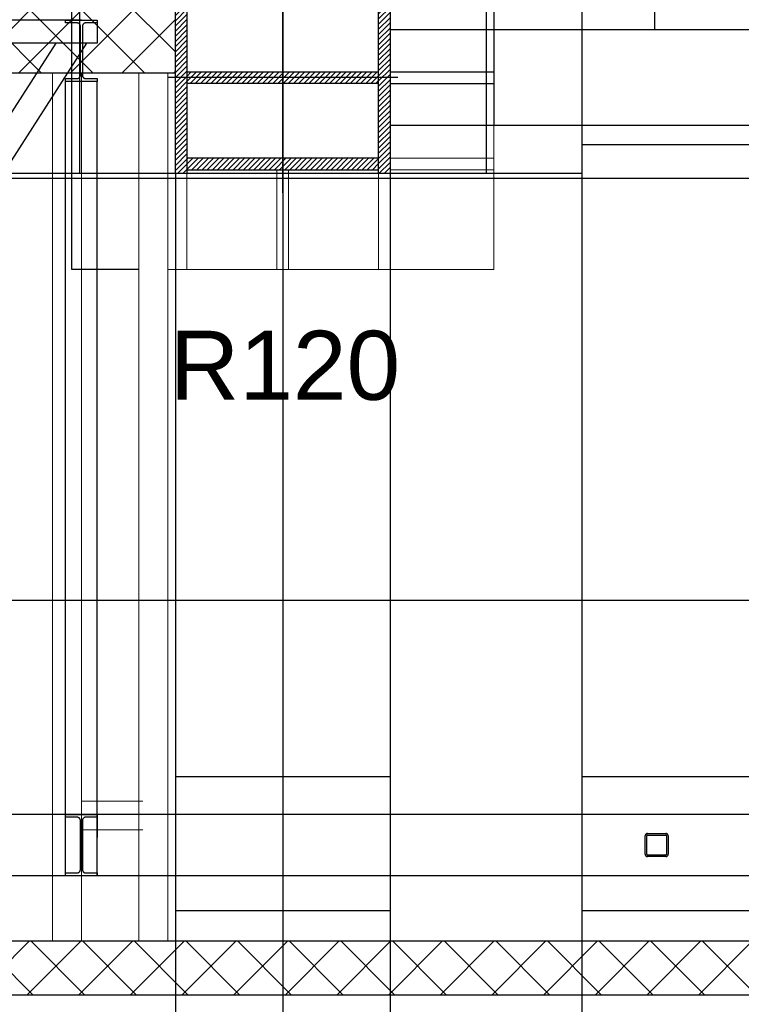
# Model space of a CAD drawing. Header units: centimetres. Extents: x -149939 to 48626, y -46000 to 152985.
# Tile 200 of 256: x -35226 to -33344, y 74585 to 77151. Entities that reach past the tile are written whole.
import ezdxf
from ezdxf import colors
from ezdxf.entities.mleader import LeaderData, LeaderLine
from ezdxf.math import Vec2, Vec3

# ---------------------------------------------------------------- set-up
doc = ezdxf.new("R2010")
doc.units = ezdxf.units.CM
doc.header["$LTSCALE"] = 50
for name, pattern in [('Kondygnacja  -0_5$0$HIDDEN', [9.525, 6.35, -3.175]), ('Kondygnacja  -0_5$0$HIDDEN2', [4.7625, 3.175, -1.5875]), ('Osie rzutów$0$DASHDOT2', [12.7, 6.35, -3.175, 0, -3.175])]:
    doc.linetypes.add(name, pattern=pattern)
for name, color, linetype in [('bgde-nawiewEXP', 7, 'Continuous'), ('Kondygnacja  -0_5$0$ARCH_GK', 8, 'Continuous'), ('Kondygnacja  -0_5$0$ARCH_INFO_ODPORNOŚĆ OGNIOWA', 8, 'Continuous'), ('Kondygnacja  -0_5$0$ARCH_KONSTR_POWYŻEJ RZUTU', 8, 'Kondygnacja  -0_5$0$HIDDEN'), ('Kondygnacja  -0_5$0$ARCH_KONSTR_POWYŻEJ RZUTU_IST', 8, 'Kondygnacja  -0_5$0$HIDDEN2'), ('Kondygnacja  -0_5$0$ARCH_KONSTRUKCJA_NIEWIDOCZNA', 8, 'Continuous'), ('Kondygnacja  -0_5$0$ARCH_MUROWANE', 8, 'Continuous'), ('Kondygnacja  -0_5$0$ARCH_MUROWANE_IST', 8, 'Continuous'), ('Kondygnacja  -0_5$0$ARCH_SŁUPY', 8, 'Continuous'), ('Kondygnacja  -0_5$0$ARCH_ŻELBET_IST', 8, 'Continuous'), ('Osie rzutów$0$ARCH_INFO_OSIE_IST', 8, 'Osie rzutów$0$DASHDOT2'), ('Osie rzutów$0$ARCH_INFO_OSIE_OPISY_IST', 8, 'Continuous')]:
    doc.layers.add(name, color=color, linetype=linetype)
doc.layers.add('Kondygnacja  -0_5$0$ARCH_WIDOK', color=8, linetype='Continuous', lineweight=13)
doc.layers.add('RFCU', color=6, linetype='Continuous', lineweight=30)
doc.styles.add('Kondygnacja  -0_5$0$Arial', font='ARIAL.TTF')
pattern_1 = [(45, (-121140, -45000), (-67.35192, 67.35192), []), (135, (-121140, -45000), (-67.35192, -67.35192), [])]
pattern_2 = [(45, (-46513.117, 44630.142), (-6.735192, 6.735192), [])]

# ---------------------------------------------------------------- blocks, each defined once
blk = doc.blocks.new('Osie rzutów')
at = {"layer": 'Osie rzutów$0$ARCH_INFO_OSIE_IST', "ltscale": 10}
for p, q in [((8660, 12510), (8660, 4623.26)), ((8660, 12170), (8660, 12230)), ((4436.04, 12200), (13655, 12200)), ((8690, 12200), (8630, 12200))]:
    blk.add_line(p, q, dxfattribs=at)
blk = doc.blocks.new('Kondygnacja  -0_5$0$konstrukcja istniejąca -0.5')
at = {"layer": 'Kondygnacja  -0_5$0$ARCH_KONSTR_POWYŻEJ RZUTU_IST', "ltscale": 10}
for p, q in [((9781.55, 12182.5), (8738, 12182.5)), ((8632, 12175), (8632, 11025))]:
    blk.add_line(p, q, dxfattribs=at)
for points in [[(8738, 12175), (8582, 12175), (8582, 12225), (8738, 12225), (8738, 12175)], [(8688, 12175), (8688, 11025)], [(8738, 12175), (8738, 11025)], [(8632, 12017.89), (8688, 12017.89)], [(8738, 12017.89), (9782, 12017.89)], [(8688, 11982.89), (8632, 11982.89)], [(9782, 11982.89), (8738, 11982.89)]]:
    blk.add_lwpolyline(points, dxfattribs=at)
at = {"layer": 'Kondygnacja  -0_5$0$ARCH_KONSTR_POWYŻEJ RZUTU_IST', "ltscale": 10, "elevation": 0}
for points in [[(8607, 12225), (8607, 12175)], [(8713, 12225), (8713, 12175)]]:
    blk.add_lwpolyline(points, dxfattribs=at)
blk = doc.blocks.new('Kondygnacja  -0_5$0$wzmocnienie pod bramę -1')
at = {"layer": 'Kondygnacja  -0_5$0$ARCH_KONSTR_POWYŻEJ RZUTU', "ltscale": 5}
for p, q in [((22050.65, 9272.22), (20954.65, 9272.22)), ((22054.75, 9272.22), (22054.75, 9266.22)), ((22054.75, 9266.22), (20953.55, 9266.22)), ((22044, 9266.22), (21909.91, 9057.52, 0)), ((22052.01, 9266.22), (21917.92, 9057.52, 0)), ((22046.55, 9049.22, 0), (22046.55, 9256.22)), ((22054.75, 9049.22, 0), (22054.75, 9256.22)), ((23254.65, 9065.22, 0), (20950.65, 9065.22, 0)), ((22054.75, 9065.22, 0), (22054.75, 9059.22, 0)), ((23254.65, 9049.22, 0), (20950.65, 9049.22, 0))]:
    blk.add_line(p, q, dxfattribs=at)
blk.add_lwpolyline([(22046.55, 9272.22), (22054.75, 9272.22), (22054.75, 9271.48), (22054.75, 9271.48), (22051.8, 9271.48, 0.414214), (22050.9, 9270.58), (22050.9, 9257.86, 0.414214), (22051.8, 9256.96), (22054.75, 9256.96), (22054.75, 9256.22), (22046.55, 9256.22), (22046.55, 9256.96), (22049.5, 9256.96, 0.414214), (22050.4, 9257.86), (22050.4, 9270.58, 0.414214), (22049.5, 9271.48), (22046.55, 9271.48)], format="xyb", close=True, dxfattribs=at)
at = {"layer": 'Kondygnacja  -0_5$0$ARCH_KONSTR_POWYŻEJ RZUTU', "ltscale": 5, "elevation": 0}
for points in [[(22046.55, 9065.22), (22054.75, 9065.22), (22054.75, 9064.48), (22054.75, 9064.48), (22051.8, 9064.48, 0.414214), (22050.9, 9063.58), (22050.9, 9050.86, 0.414214), (22051.8, 9049.96), (22054.75, 9049.96), (22054.75, 9049.22), (22046.55, 9049.22), (22046.55, 9049.96), (22049.5, 9049.96, 0.414214), (22050.4, 9050.86), (22050.4, 9063.58, 0.414214), (22049.5, 9064.48), (22046.55, 9064.48)], [(22198.25, 9054.22, -0.414214), (22197.65, 9054.82), (22197.65, 9059.62, -0.414214), (22198.25, 9060.22), (22203.05, 9060.22, -0.414214), (22203.65, 9059.62), (22203.65, 9054.82, -0.414214), (22203.05, 9054.22)], [(22198.25, 9054.62, -0.414214), (22198.05, 9054.82), (22198.05, 9059.62, -0.414214), (22198.25, 9059.82), (22203.05, 9059.82, -0.414214), (22203.25, 9059.62), (22203.25, 9054.82, -0.414214), (22203.05, 9054.62)]]:
    blk.add_lwpolyline(points, format="xyb", close=True, dxfattribs=at)

msp = doc.modelspace()

# ---------------------------------------------------------------- hatches: boundary and pattern name
at = {"layer": 'Kondygnacja  -0_5$0$ARCH_GK', "linetype": 'Continuous'}
h = msp.add_hatch(dxfattribs=at)
h.set_pattern_fill('ANSI37', color=256, scale=30, style=0)
h.set_pattern_definition(pattern_1)
h.paths.add_polyline_path([(-58940, 74750), (-58940, 74610), (-56430, 74610), (-56355, 74644.167), (-56355, 74750)], flags=0)
h.paths.add_polyline_path([(-56355, 74750), (-56355, 74644.167), (-56280, 74610), (-9802.153, 74610), (-9744.163, 74750)], flags=0)
at = {"layer": 'Kondygnacja  -0_5$0$ARCH_MUROWANE', "linetype": 'Continuous'}
h = msp.add_hatch(dxfattribs=at)
h.set_pattern_fill('ANSI37', color=256, scale=30, style=0)
h.set_pattern_definition(pattern_1)
h.paths.add_polyline_path([(-35065, 77212.5), (-35102.5, 77152.083), (-35102.5, 77012.5), (-34820, 77012.5), (-34820, 77212.5)], flags=0)
h.paths.add_polyline_path([(-46260, 77212.5), (-46260, 77012.5), (-45977.5, 77012.5), (-45977.5, 77152.083), (-46015, 77212.5)], flags=0)
h.paths.add_polyline_path([(-45940, 77212.5), (-45977.5, 77152.083), (-45977.5, 77012.5), (-35102.5, 77012.5), (-35102.5, 77152.083), (-35140, 77212.5)], flags=0)
at = {"layer": 'Kondygnacja  -0_5$0$ARCH_SŁUPY'}
h = msp.add_hatch(dxfattribs=at)
h.set_pattern_fill('ANSI31', color=256, scale=3, style=0)
h.set_pattern_definition(pattern_2)
h.paths.add_polyline_path([(-34820, 77250), (-34820, 76750), (-34790, 76750), (-34790, 77250)])
h = msp.add_hatch(dxfattribs=at)
h.set_pattern_fill('ANSI31', color=256, scale=3, style=0)
h.set_pattern_definition(pattern_2)
h.paths.add_polyline_path([(-34290, 76750), (-34260, 76750), (-34260, 77250), (-34290, 77250)])
h = msp.add_hatch(dxfattribs=at)
h.set_pattern_fill('ANSI31', color=256, scale=3, style=0)
h.set_pattern_definition(pattern_2)
h.paths.add_polyline_path([(-34290, 76985), (-34290, 77015), (-34790, 77015), (-34790, 76985)])
h = msp.add_hatch(dxfattribs=at)
h.set_pattern_fill('ANSI31', color=256, scale=3, style=0)
h.set_pattern_definition(pattern_2)
h.paths.add_polyline_path([(-34290, 76760), (-34290, 76790), (-34790, 76790), (-34790, 76760)])

# ---------------------------------------------------------------- linework, layer by layer
at = {"layer": 'bgde-nawiewEXP', "linetype": 'Continuous'}
for points in [[(-47451.11, 75638.178), (-47326.11, 75638.178), (-47326.11, 76738.178), (-24462.434, 76738.178)], [(-38683.507, 75638.178), (-10227.721, 75638.178), (-10227.721, 76738.178), (-24162.434, 76738.178)]]:
    msp.add_lwpolyline(points, dxfattribs=at)
at = {"layer": 'Kondygnacja  -0_5$0$ARCH_GK', "linetype": 'Continuous'}
for p, q in [((-58940, 74750), (-9744.163, 74750)), ((-56280, 74610), (-9802.153, 74610))]:
    msp.add_line(p, q, dxfattribs=at)
at = {"layer": 'Kondygnacja  -0_5$0$ARCH_KONSTRUKCJA_NIEWIDOCZNA'}
for points in [[(-34915, 76500), (-35090, 76500), (-35090, 77500), (-33990, 77500), (-33990, 76875)], [(-34260, 77015), (-33990, 77015)], [(-34260, 76985), (-33990, 76985)]]:
    msp.add_lwpolyline(points, dxfattribs=at)
at = {"layer": 'Kondygnacja  -0_5$0$ARCH_MUROWANE', "linetype": 'Continuous'}
for p, q in [((-34820, 77012.5), (-34820, 77212.5)), ((-46260, 77012.5), (-34820, 77012.5))]:
    msp.add_line(p, q, dxfattribs=at)
at = {"layer": 'Kondygnacja  -0_5$0$ARCH_MUROWANE_IST', "ltscale": 4}
msp.add_lwpolyline([(-33570, 77125), (-33570, 77405), (-34060, 77405), (-34060, 78605), (-34190, 78605)], dxfattribs=at)
at = {"layer": 'Kondygnacja  -0_5$0$ARCH_SŁUPY'}
for p, q in [((-34790, 77015), (-34290, 77015)), ((-34290, 76985), (-34790, 76985))]:
    msp.add_line(p, q, dxfattribs=at)
for points in [[(-34820, 77250), (-34790, 77250), (-34790, 76750), (-34820, 76750)], [(-34290, 77250), (-34260, 77250), (-34260, 76750), (-34290, 76750)]]:
    msp.add_lwpolyline(points, close=True, dxfattribs=at)
for points in [[(-34290, 76790), (-34790, 76790)], [(-34790, 76760), (-34290, 76760)]]:
    msp.add_lwpolyline(points, dxfattribs=at)
at = {"layer": 'Kondygnacja  -0_5$0$ARCH_WIDOK'}
for points in [[(-35140, 77012.5), (-35140, 74750)], [(-35065, 77012.5), (-35065, 74750)], [(-34915, 77012.5), (-34915, 74750)], [(-34840, 77012.5), (-34840, 74750)], [(-33990, 76875), (-33990, 76500), (-34840, 76500)], [(-34260, 76790), (-33990, 76790)], [(-34555, 76760), (-34555, 76500)], [(-34525.06, 76760), (-34525.06, 76500)], [(-34260, 76760), (-33990, 76760)], [(-34820, 76750), (-34820, 76500)], [(-34790, 76750), (-34790, 76500)], [(-34290, 76750), (-34290, 76500)], [(-34260, 76750), (-34260, 76500)], [(-35065, 75114.606), (-34905, 75114.606)], [(-35065, 75039.606), (-34905, 75039.606)]]:
    msp.add_lwpolyline(points, dxfattribs=at)
at = {"layer": 'Kondygnacja  -0_5$0$ARCH_ŻELBET_IST', "ltscale": 4}
for p, q in [((-22820, 77125), (-34260, 77125)), ((-28740, 76875), (-34260, 76875))]:
    msp.add_line(p, q, dxfattribs=at)

# ---------------------------------------------------------------- block references
at = {"layer": 'Kondygnacja  -0_5$0$ARCH_KONSTR_POWYŻEJ RZUTU', "xscale": 10, "yscale": 10, "zscale": 10}
for name, p in [('Kondygnacja  -0_5$0$konstrukcja istniejąca -0.5', (-121140, -45000)), ('Kondygnacja  -0_5$0$wzmocnienie pod bramę -1', (-255571.532, -15572.227))]:
    msp.add_blockref(name, p, dxfattribs=at)
at = {"layer": 'Osie rzutów$0$ARCH_INFO_OSIE_OPISY_IST', "color": 30, "xscale": 10, "yscale": 10, "zscale": 10}
msp.add_blockref('Osie rzutów', (-121140, -45000), dxfattribs=at)

# ---------------------------------------------------------------- texts
at = {"layer": 'Kondygnacja  -0_5$0$ARCH_INFO_ODPORNOŚĆ OGNIOWA', "insert": (-34534.242, 76399.119), "char_height": 180, "width": 533.32525, "attachment_point": 5, "style": 'Kondygnacja  -0_5$0$Arial'}
msp.add_mtext('\\PR120', dxfattribs=at)

# ---------------------------------------------------------------- leaders
at = {"layer": 'RFCU', "color": 94, "lineweight": 0}
ml = msp.add_multileader_mtext('Standard', dxfattribs=at)
ml.set_content('{\\fArial CE|b0|i0|c238|p34;\\C94;Dołożenie nowego sterownika\\Pw SA-A do sterowania VAV od CO2}')
ml.set_leader_properties()
ml.build(insert=Vec2(0, 0))
ml.multileader.update_dxf_attribs({"text_right_attachment_type": 6, "dogleg_length": 0.36, "arrow_head_size": 320})
ctx = ml.context
ctx.base_point, ctx.char_height, ctx.arrow_head_size, ctx.plane_origin = Vec3(-37467.553, 79067.442), 300, 320, Vec3(-35545.349, 83443.746)
ctx.right_attachment, ctx.text_align_type = 6, 2
notes = []
notes.append((ctx, [(0, (1, 1, 0), (-30847.64, 78914.884), (-1, 0), 0.36, [(0, [(-27964.929, 77360.548)], 0, [])])]))
ctx.mtext.insert, ctx.mtext.alignment, ctx.mtext.flow_direction = Vec3(-30850, 79220), 3, 5
for ctx, leaders in notes:
    for number, flags, end, landing, length, lines in leaders:
        leader = LeaderData()
        leader.index, (leader.has_last_leader_line, leader.has_dogleg_vector, leader.attachment_direction) = number, flags
        leader.last_leader_point, leader.dogleg_vector, leader.dogleg_length = Vec3(end), Vec3(landing), length
        for number, points, colour, breaks in lines:
            line = LeaderLine()
            line.index, line.vertices, line.color, line.breaks = number, Vec3.list(points), colors.encode_raw_color(colour), breaks
            leader.lines.append(line)
        ctx.leaders.append(leader)

doc.saveas('drawing.dxf')
